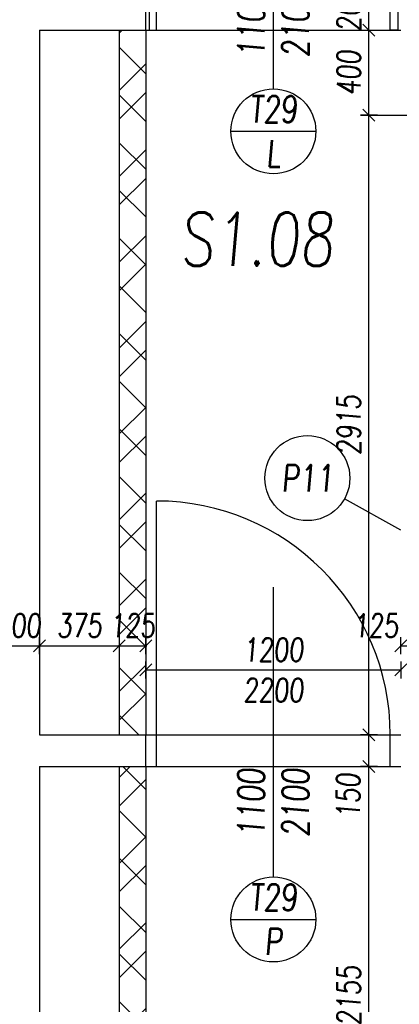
# Model space of a CAD drawing. Header units: millimetres. Extents: x 171 to 266814, y 44 to 350448.
# Tile 33 of 105: x 12914 to 14700, y 19275 to 23908. Entities that reach past the tile are written whole.
import ezdxf

# ---------------------------------------------------------------- set-up
doc = ezdxf.new("R2010")
doc.units = ezdxf.units.MM
doc.header["$LTSCALE"] = 100
for name, color, linetype in [('KOTY 50', 7, 'Continuous'), ('KOTY-DVERE', 8, 'Continuous'), ('NOVA', 240, 'Continuous'), ('NOVÁ TENKÁ', 240, 'Continuous'), ('NOVÁ TLUSTÁ', 240, 'Continuous'), ('POPIS2', 2, 'Continuous'), ('SRAFA', 9, 'Continuous'), ('ŽB', 3, 'Continuous')]:
    doc.layers.add(name, color=color, linetype=linetype)
doc.layers.add('SRAFY', color=7, linetype='Continuous', lineweight=13)
doc.styles.add('CS-ROMANS', font='romans.shx', dxfattribs={"width": 0.75, "oblique": 5})
doc.dimstyles.new('A_KÓTA_50', dxfattribs={"dimtxt": 110, "dimasz": 2, "dimexe": 100, "dimexo": 1500, "dimgap": 40, "dimtad": 1, "dimrnd": 1, "dimdsep": 46, "dimtxsty": 'CS-ROMANS', "dimblk": 'KOT_CARA20', "dimcen": 45, "dimse1": 1, "dimse2": 1, "dimclrd": 256, "dimclre": 256, "dimclrt": 256, "dimadec": 0, "dimazin": 0, "dimtfac": 1, "dimtix": 1, "dimtmove": 2, "dimatfit": 3, "dimldrblk": 'OBLIQUE', "dimfxl": 100, "dimtolj": 1, "dimarcsym": 0})

# ---------------------------------------------------------------- blocks, each defined once
blk = doc.blocks.new('KOT_CARA20')
for p, q in [((0, 0), (-14.1, -14.1)), ((0, 20), (0, -20)), ((0, 0), (14.1, 14.1))]:
    blk.add_line(p, q)
blk = doc.blocks.new('*D166')
at = {"layer": 'Defpoints', "color": 0, "transparency": 16777216}
for p in [(13007.6, 21355.7), (12807.6, 20990.4), (13007.6, 20961.9)]:
    blk.add_point(p, dxfattribs=at)
at = {"layer": 'KOTY 50', "lineweight": -2, "ltscale": 5, "transparency": 16777216}
for p, q in [((12805.6, 20961.9), (12803.6, 20961.9)), ((12807.6, 20961.9), (13007.6, 20961.9)), ((13009.6, 20961.9), (13011.6, 20961.9))]:
    blk.add_line(p, q, dxfattribs=at)
at = {"layer": 'KOTY 50', "lineweight": -2, "transparency": 16777216, "xscale": 2, "yscale": 2, "zscale": 2}
blk.add_blockref('KOT_CARA20', (12807.6, 20961.9), dxfattribs=at)
at = {"layer": 'KOTY 50', "lineweight": -2, "transparency": 16777216, "xscale": 2, "yscale": 2, "zscale": 2, "rotation": 180}
blk.add_blockref('KOT_CARA20', (13007.6, 20961.9), dxfattribs=at)
at = {"layer": 'KOTY 50', "transparency": 16777216, "insert": (12907.6, 21056.9), "char_height": 110, "attachment_point": 5, "style": 'CS-ROMANS'}
blk.add_mtext('\\A1;200', dxfattribs=at)
blk = doc.blocks.new('_OBLIQUE')
at = {"color": 0, "linetype": 'ByBlock', "ltscale": 15}
blk.add_line((-0.5, -0.5), (0.5, 0.5), dxfattribs=at)
blk = doc.blocks.new('*D167')
at = {"layer": 'Defpoints', "color": 0, "transparency": 16777216}
for p in [(13007.6, 21355.7), (13382.6, 21319.8), (13382.6, 20961.9)]:
    blk.add_point(p, dxfattribs=at)
at = {"layer": 'KOTY 50', "lineweight": -2, "ltscale": 5, "transparency": 16777216}
blk.add_line((13009.6, 20961.9), (13380.6, 20961.9), dxfattribs=at)
at = {"layer": 'KOTY 50', "lineweight": -2, "transparency": 16777216, "xscale": 2, "yscale": 2, "zscale": 2, "rotation": 180}
blk.add_blockref('KOT_CARA20', (13007.6, 20961.9), dxfattribs=at)
at = {"layer": 'KOTY 50', "lineweight": -2, "transparency": 16777216, "xscale": 2, "yscale": 2, "zscale": 2}
blk.add_blockref('KOT_CARA20', (13382.6, 20961.9), dxfattribs=at)
at = {"layer": 'KOTY 50', "transparency": 16777216, "insert": (13195.1, 21056.9), "char_height": 110, "attachment_point": 5, "style": 'CS-ROMANS'}
blk.add_mtext('\\A1;375', dxfattribs=at)
blk = doc.blocks.new('*D168')
at = {"layer": 'Defpoints', "color": 0, "transparency": 16777216}
for p in [(13382.6, 21319.8), (13507.6, 21331.5), (13507.6, 20961.9)]:
    blk.add_point(p, dxfattribs=at)
at = {"layer": 'KOTY 50', "lineweight": -2, "ltscale": 5, "transparency": 16777216}
for p, q in [((13380.6, 20961.9), (13378.6, 20961.9)), ((13382.6, 20961.9), (13507.6, 20961.9)), ((13509.6, 20961.9), (13511.6, 20961.9))]:
    blk.add_line(p, q, dxfattribs=at)
at = {"layer": 'KOTY 50', "lineweight": -2, "transparency": 16777216, "xscale": 2, "yscale": 2, "zscale": 2}
blk.add_blockref('KOT_CARA20', (13382.6, 20961.9), dxfattribs=at)
at = {"layer": 'KOTY 50', "lineweight": -2, "transparency": 16777216, "xscale": 2, "yscale": 2, "zscale": 2, "rotation": 180}
blk.add_blockref('KOT_CARA20', (13507.6, 20961.9), dxfattribs=at)
at = {"layer": 'KOTY 50', "transparency": 16777216, "insert": (13445.1, 21056.9), "char_height": 110, "attachment_point": 5, "style": 'CS-ROMANS'}
blk.add_mtext('\\A1;125', dxfattribs=at)
blk = doc.blocks.new('*D169')
at = {"layer": 'Defpoints', "color": 0, "transparency": 16777216}
for p in [(13507.6, 21331.5), (14707.6, 21026.3), (14707.6, 20848.1)]:
    blk.add_point(p, dxfattribs=at)
at = {"layer": 'KOTY 50', "lineweight": -2, "ltscale": 5, "transparency": 16777216}
blk.add_line((13509.6, 20848.1), (14705.6, 20848.1), dxfattribs=at)
at = {"layer": 'KOTY 50', "lineweight": -2, "transparency": 16777216, "xscale": 2, "yscale": 2, "zscale": 2, "rotation": 180}
blk.add_blockref('KOT_CARA20', (13507.6, 20848.1), dxfattribs=at)
at = {"layer": 'KOTY 50', "lineweight": -2, "transparency": 16777216, "xscale": 2, "yscale": 2, "zscale": 2}
blk.add_blockref('KOT_CARA20', (14707.6, 20848.1), dxfattribs=at)
at = {"layer": 'KOTY 50', "transparency": 16777216, "char_height": 110, "attachment_point": 5, "style": 'CS-ROMANS'}
for s, insert in [('\\A1;1200', (14107.6, 20943.1)), ('\\A1;2200', (14107.6, 20753.1))]:
    blk.add_mtext(s, dxfattribs=dict(at, insert=insert))
blk = doc.blocks.new('*D170')
at = {"layer": 'Defpoints', "color": 0, "transparency": 16777216}
for p in [(14707.6, 21155.7), (14832.6, 21152.8), (14832.6, 20961.9)]:
    blk.add_point(p, dxfattribs=at)
at = {"layer": 'KOTY 50', "lineweight": -2, "ltscale": 5, "transparency": 16777216}
blk.add_line((14709.6, 20961.9), (14830.6, 20961.9), dxfattribs=at)
at = {"layer": 'KOTY 50', "lineweight": -2, "transparency": 16777216, "xscale": 2, "yscale": 2, "zscale": 2, "rotation": 180}
blk.add_blockref('KOT_CARA20', (14707.6, 20961.9), dxfattribs=at)
at = {"layer": 'KOTY 50', "lineweight": -2, "transparency": 16777216, "xscale": 2, "yscale": 2, "zscale": 2}
blk.add_blockref('KOT_CARA20', (14832.6, 20961.9), dxfattribs=at)
at = {"layer": 'KOTY 50', "transparency": 16777216, "insert": (14590.3, 21056.9), "char_height": 110, "attachment_point": 5, "style": 'CS-ROMANS'}
blk.add_mtext('\\A1;125', dxfattribs=at)
blk = doc.blocks.new('*D285')
at = {"layer": 'Defpoints', "color": 0, "transparency": 16777216}
for p in [(14557.1, 20392.9), (14605.5, 20392.9), (14688.9, 18237.9)]:
    blk.add_point(p, dxfattribs=at)
at = {"layer": 'KOTY 50', "lineweight": -2, "ltscale": 5, "transparency": 16777216}
blk.add_line((14557.1, 18239.9), (14557.1, 20390.9), dxfattribs=at)
at = {"layer": 'KOTY 50', "lineweight": -2, "transparency": 16777216, "xscale": 2, "yscale": 2, "zscale": 2}
for p, rotation in [((14557.1, 20392.9), 90), ((14557.1, 18237.9), 270)]:
    blk.add_blockref('KOT_CARA20', p, dxfattribs=dict(at, rotation=rotation))
at = {"layer": 'KOTY 50', "transparency": 16777216, "insert": (14462.1, 19315.4), "char_height": 110, "attachment_point": 5, "rotation": 90, "style": 'CS-ROMANS'}
blk.add_mtext('\\A1;2155', dxfattribs=at)
blk = doc.blocks.new('*D286')
at = {"layer": 'Defpoints', "color": 0, "transparency": 16777216}
for p in [(14557.1, 20542.9), (14612, 20542.9), (14605.5, 20392.9)]:
    blk.add_point(p, dxfattribs=at)
at = {"layer": 'KOTY 50', "lineweight": -2, "ltscale": 5, "transparency": 16777216}
blk.add_line((14557.1, 20394.9), (14557.1, 20540.9), dxfattribs=at)
at = {"layer": 'KOTY 50', "lineweight": -2, "transparency": 16777216, "xscale": 2, "yscale": 2, "zscale": 2}
for p, rotation in [((14557.1, 20542.9), 90), ((14557.1, 20392.9), 270)]:
    blk.add_blockref('KOT_CARA20', p, dxfattribs=dict(at, rotation=rotation))
at = {"layer": 'KOTY 50', "transparency": 16777216, "insert": (14460, 20255.6), "char_height": 110, "attachment_point": 5, "rotation": 90, "style": 'CS-ROMANS'}
blk.add_mtext('\\A1;150', dxfattribs=at)
blk = doc.blocks.new('*D287')
at = {"layer": 'Defpoints', "color": 0, "transparency": 16777216}
for p in [(14557.1, 23457.9), (14707.6, 23457.9), (14612, 20542.9)]:
    blk.add_point(p, dxfattribs=at)
at = {"layer": 'KOTY 50', "lineweight": -2, "ltscale": 5, "transparency": 16777216}
blk.add_line((14557.1, 20544.9), (14557.1, 23455.9), dxfattribs=at)
at = {"layer": 'KOTY 50', "lineweight": -2, "transparency": 16777216, "xscale": 2, "yscale": 2, "zscale": 2}
for p, rotation in [((14557.1, 23457.9), 90), ((14557.1, 20542.9), 270)]:
    blk.add_blockref('KOT_CARA20', p, dxfattribs=dict(at, rotation=rotation))
at = {"layer": 'KOTY 50', "transparency": 16777216, "insert": (14462.1, 22000.4), "char_height": 110, "attachment_point": 5, "rotation": 90, "style": 'CS-ROMANS'}
blk.add_mtext('\\A1;2915', dxfattribs=at)
blk = doc.blocks.new('*D288')
at = {"layer": 'Defpoints', "color": 0, "transparency": 16777216}
for p in [(14557.1, 23857.9), (14736.7, 23857.9), (14707.6, 23457.9)]:
    blk.add_point(p, dxfattribs=at)
at = {"layer": 'KOTY 50', "lineweight": -2, "ltscale": 5, "transparency": 16777216}
blk.add_line((14557.1, 23459.9), (14557.1, 23855.9), dxfattribs=at)
at = {"layer": 'KOTY 50', "lineweight": -2, "transparency": 16777216, "xscale": 2, "yscale": 2, "zscale": 2}
for p, rotation in [((14557.1, 23857.9), 90), ((14557.1, 23457.9), 270)]:
    blk.add_blockref('KOT_CARA20', p, dxfattribs=dict(at, rotation=rotation))
at = {"layer": 'KOTY 50', "transparency": 16777216, "insert": (14462.1, 23657.9), "char_height": 110, "attachment_point": 5, "rotation": 90, "style": 'CS-ROMANS'}
blk.add_mtext('\\A1;400', dxfattribs=at)
blk = doc.blocks.new('*D289')
at = {"layer": 'Defpoints', "color": 0, "transparency": 16777216}
for p in [(14557.1, 24057.9), (14757.2, 24057.9), (14736.7, 23857.9)]:
    blk.add_point(p, dxfattribs=at)
at = {"layer": 'KOTY 50', "lineweight": -2, "ltscale": 5, "transparency": 16777216}
for p, q in [((14557.1, 24059.9), (14557.1, 24061.9)), ((14557.1, 23857.9), (14557.1, 24057.9)), ((14557.1, 23855.9), (14557.1, 23853.9))]:
    blk.add_line(p, q, dxfattribs=at)
at = {"layer": 'KOTY 50', "lineweight": -2, "transparency": 16777216, "xscale": 2, "yscale": 2, "zscale": 2}
for p, rotation in [((14557.1, 24057.9), 270), ((14557.1, 23857.9), 90)]:
    blk.add_blockref('KOT_CARA20', p, dxfattribs=dict(at, rotation=rotation))
at = {"layer": 'KOTY 50', "transparency": 16777216, "insert": (14462.1, 23957.9), "char_height": 110, "attachment_point": 5, "rotation": 90, "style": 'CS-ROMANS'}
blk.add_mtext('\\A1;200', dxfattribs=at)

msp = doc.modelspace()

# ---------------------------------------------------------------- hatches: boundary and pattern name
at = {"layer": 'SRAFA', "ltscale": 5}
h = msp.add_hatch(dxfattribs=at)
h.set_pattern_fill('ANSI31', color=253, scale=50, angle=90)
h.set_pattern_definition([(135, (-294224.35, -112688.84), (-112.2532, -112.2532), [])])
h.paths.add_polyline_path([(13507.556, 20392.91), (13382.556, 20392.91), (13382.556, 19257.91), (13507.556, 19257.91)])
h.paths.add_polyline_path([(13507.556, 19257.91), (13382.556, 19257.91), (13382.556, 18122.91), (13507.556, 18122.91)])
h.paths.add_polyline_path([(13507.556, 23857.91), (13382.556, 23857.91), (13382.556, 20542.91), (13507.556, 20542.91)])
h.paths.add_polyline_path([(12734.253, 15134.202), (12989.61, 15134.202), (13004.027, 15298.993), (12748.67, 15298.993)], flags=9)
h.paths.add_polyline_path([(13309.253, 18757.34), (13564.61, 18757.34), (13579.027, 18922.131), (13323.67, 18922.131)], flags=9)
h.paths.add_polyline_path([(13309.253, 20974.456), (13564.61, 20974.456), (13579.027, 21139.247), (13323.67, 21139.247)], flags=9)
at = {"layer": 'SRAFY', "ltscale": 5}
h = msp.add_hatch(dxfattribs=at)
h.set_pattern_fill('ANSI32', color=253, scale=30)
h.set_pattern_definition([(45, (-294224.35, -112688.84), (-202.05576, 202.05576), []), (45, (-294089.65, -112688.84), (-202.05576, 202.05576), [])])
h.paths.add_polyline_path([(13507.556, 23857.91), (13382.556, 23857.91), (13382.556, 20542.91), (13507.556, 20542.91)])
h.paths.add_polyline_path([(13507.556, 20392.91), (13382.556, 20392.91), (13382.556, 19257.91), (13507.556, 19257.91)])
h.paths.add_polyline_path([(13507.556, 19257.91), (13382.556, 19257.91), (13382.556, 18122.91), (13507.556, 18122.91)])
h.paths.add_polyline_path([(12734.253, 15134.202), (12989.61, 15134.202), (13004.027, 15298.993), (12748.67, 15298.993)], flags=9)

# ---------------------------------------------------------------- linework, layer by layer
at = {"layer": 'KOTY-DVERE', "color": 253}
for p, q in [((14107.556, 23582.626), (14107.556, 25137.69)), ((14553.64, 23457.91), (15785.047, 23457.91)), ((13907.556, 23382.626), (14307.556, 23382.626)), ((14707.556, 21505.41), (14442.228, 21653.342)), ((14107.556, 19873.693), (14107.556, 21237.22)), ((13907.556, 19673.693), (14307.556, 19673.693))]:
    msp.add_line(p, q, dxfattribs=at)
for centre in [(14107.556, 23382.626), (14267.544, 21750.735), (14107.556, 19673.693)]:
    msp.add_circle(centre, 200, dxfattribs=at)
at = {"layer": 'NOVA', "color": 253, "ltscale": 5}
for points in [[(13522.556, 23857.91), (13557.556, 23857.91), (13557.556, 24057.91), (13522.556, 24057.91)], [(14692.556, 23857.91), (14657.556, 23857.91), (14657.556, 24057.91), (14692.556, 24057.91)]]:
    msp.add_lwpolyline(points, close=True, dxfattribs=at)
at = {"layer": 'NOVÁ TENKÁ', "color": 253, "ltscale": 5}
for p, q in [((13507.556, 23857.91), (14707.556, 23857.91)), ((13557.556, 20542.91), (13557.556, 21642.91)), ((13507.556, 20542.91), (14707.556, 20542.91)), ((13507.556, 20392.91), (14707.556, 20392.91))]:
    msp.add_line(p, q, dxfattribs=at)
for points in [[(13557.556, 23857.91), (13557.556, 24057.91)], [(14657.556, 23857.91), (14657.556, 24057.91)], [(13557.556, 20392.91), (13557.556, 20542.91)], [(14657.556, 20392.91), (14657.556, 20542.91)]]:
    msp.add_lwpolyline(points, dxfattribs=at)
msp.add_arc((13557.556, 20542.91), 1100, 0, 90, dxfattribs=at)
at = {"layer": 'NOVÁ TLUSTÁ', "color": 253, "ltscale": 5}
for p, q in [((13382.556, 23857.91), (13382.556, 20542.91)), ((13507.556, 23857.91), (13507.556, 20542.91)), ((13382.556, 20392.91), (13382.556, 18122.91)), ((13507.556, 20392.91), (13507.556, 18122.91))]:
    msp.add_line(p, q, dxfattribs=at)
at = {"layer": 'ŽB', "color": 253}
for p, q in [((13007.556, 23857.91), (13007.556, 20542.91)), ((13007.556, 23857.91), (13507.556, 23857.91)), ((13007.556, 20542.91), (13507.556, 20542.91)), ((13007.556, 20392.91), (13507.556, 20392.91)), ((13007.556, 20392.91), (13007.556, 18122.91))]:
    msp.add_line(p, q, dxfattribs=at)
for points in [[(13507.556, 23857.91), (13507.556, 24057.91)], [(13507.556, 20392.91), (13507.556, 20542.91)]]:
    msp.add_lwpolyline(points, dxfattribs=at)

# ---------------------------------------------------------------- texts
at = {"layer": 'KOTY-DVERE', "color": 253, "char_height": 125, "attachment_point": 5, "rotation": 90, "style": 'CS-ROMANS'}
for insert in [(14107.556, 23891.83), (14107.556, 20222.997)]:
    msp.add_mtext('\\A1;1100\\P2100', dxfattribs=dict(at, insert=insert))
at = {"layer": 'KOTY-DVERE', "color": 253, "char_height": 125, "attachment_point": 5, "style": 'CS-ROMANS'}
for s, insert in [('T29\\PL', (14107.556, 23382.626)), ('P11', (14267.544, 21750.735)), ('T29\\PP', (14107.556, 19673.693))]:
    msp.add_mtext_dynamic_manual_height_columns(s, width=125, gutter_width=12.5, heights=[0], dxfattribs=dict(at, insert=insert))
at = {"layer": 'POPIS2', "color": 253, "ltscale": 15, "style": 'CS-ROMANS', "oblique": 5, "width": 0.75}
msp.add_text('S1.08', height=250, dxfattribs=at).set_placement((13667.592, 22750.021))

# ---------------------------------------------------------------- dimensions: what is measured, and where the dimension line sits
at = {"layer": 'KOTY 50', "color": 253, "ltscale": 5}
for base, p1, p2, picture, middle in [((14557.103, 24057.91), (14736.651, 23857.91), (14757.243, 24057.91), '*D289', (14462.103, 23957.91)), ((14557.103, 23857.91), (14707.556, 23457.91), (14736.651, 23857.91), '*D288', (14462.103, 23657.91)), ((14557.103, 23457.91), (14611.977, 20542.91), (14707.556, 23457.91), '*D287', (14462.103, 22000.41)), ((14557.103, 20392.91), (14688.895, 18237.91), (14605.541, 20392.91), '*D285', (14462.103, 19315.41))]:
    dim = msp.add_linear_dim(base=base, p1=p1, p2=p2, angle=90, dimstyle='A_KÓTA_50', dxfattribs=at)
    dim.commit()
    dim.dimension.update_dxf_attribs({"geometry": picture, "text_midpoint": middle})
for base, p1, p2, picture, middle in [((13007.556, 20961.851), (12807.556, 20990.41), (13007.556, 21355.706), '*D166', (12907.556, 21056.851)), ((13382.556, 20961.851), (13007.556, 21355.706), (13382.556, 21319.752), '*D167', (13195.056, 21056.851)), ((13507.556, 20961.851), (13382.556, 21319.752), (13507.556, 21331.471), '*D168', (13445.056, 21056.851))]:
    dim = msp.add_linear_dim(base=base, p1=p1, p2=p2, dimstyle='A_KÓTA_50', dxfattribs=at)
    dim.commit()
    dim.dimension.update_dxf_attribs({"geometry": picture, "text_midpoint": middle})
dim = msp.add_linear_dim(base=(14707.556, 20848.087), p1=(13507.556, 21331.471), p2=(14707.556, 21026.29), text='<>\\X2200', dimstyle='A_KÓTA_50', dxfattribs=at)
dim.commit()
dim.dimension.update_dxf_attribs({"geometry": '*D169', "text_midpoint": (14107.556, 20943.087)})
dim = msp.add_linear_dim(base=(14832.556, 20961.851), p1=(14707.556, 21155.684), p2=(14832.556, 21152.755), dimstyle='A_KÓTA_50', dxfattribs=at)
dim.commit()
dim.dimension.update_dxf_attribs({"geometry": '*D170', "text_midpoint": (14590.321, 21056.851), "dimtype": 160})
dim = msp.add_linear_dim(base=(14557.103, 20542.91), p1=(14605.541, 20392.91), p2=(14611.977, 20542.91), angle=90, dimstyle='A_KÓTA_50', dxfattribs=at)
dim.commit()
dim.dimension.update_dxf_attribs({"geometry": '*D286', "text_midpoint": (14460.034, 20255.622), "dimtype": 160})

doc.saveas('drawing.dxf')
